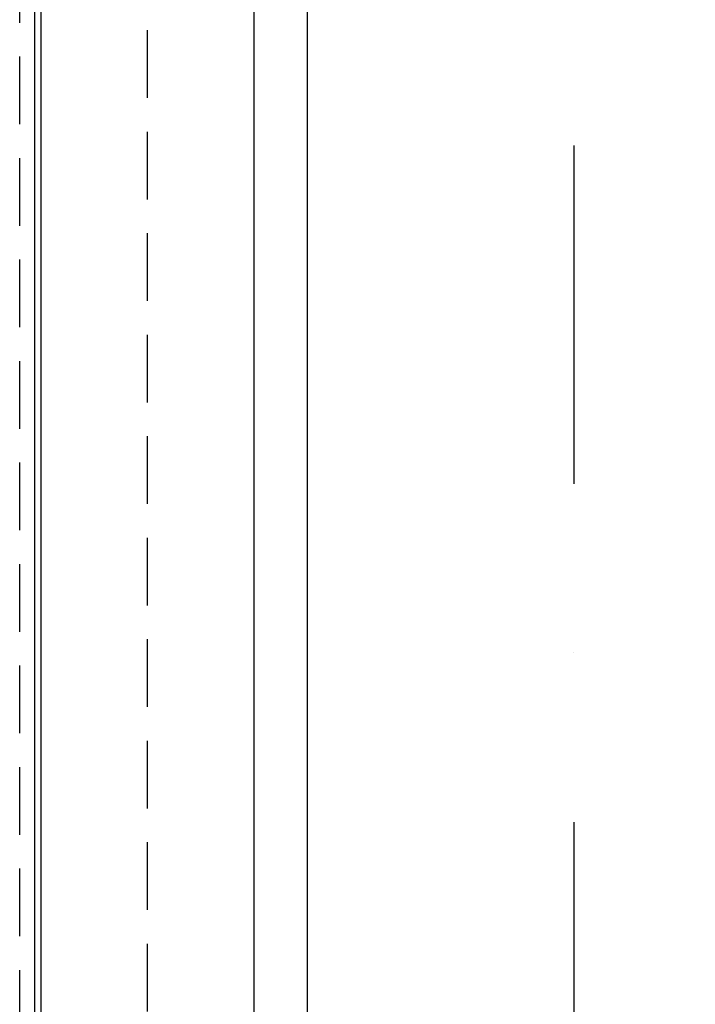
# Model space of a CAD drawing. Header units: millimetres. Extents: x 247761 to 294611, y 172579 to 236863.
# Tile 124 of 256: x 249941 to 250575, y 189535 to 190459. Entities that reach past the tile are written whole.
import ezdxf

# ---------------------------------------------------------------- set-up
doc = ezdxf.new("R2010")
doc.units = ezdxf.units.MM
for name, pattern in [('CK_Čerchovaná 50', [6, 3, -1.5, 0, -1.5]), ('ČERCHOVANÁ', [25.4, 12.7, -6.35, 0, -6.35]), ('ČÁRKOVANÁ', [19.05, 12.7, -6.35])]:
    doc.linetypes.add(name, pattern=pattern)
for name, color, linetype in [('FASÁDA DETAILNÍ', 4, 'Continuous'), ('KOTY', 7, 'Continuous'), ('NOVA', 240, 'Continuous'), ('OSY', 7, 'Continuous'), ('TENKA', 4, 'Continuous')]:
    doc.layers.add(name, color=color, linetype=linetype)
doc.layers.add('PLOCHY K PRONÁJMU', color=200, linetype='Continuous', plot=False)
doc.layers.add('PLOCHY_MISTNOSTI', color=180, linetype='Continuous', plot=False)

# ---------------------------------------------------------------- blocks, each defined once
blk = doc.blocks.new('A$C69D17D4D')
at = {"layer": 'FASÁDA DETAILNÍ'}
blk.add_line((-24690, 17627.5), (-24690, 15740.5), dxfattribs=at)
at = {"layer": 'FASÁDA DETAILNÍ', "color": 7, "linetype": 'ČÁRKOVANÁ', "ltscale": 5}
for points in [[(1436, 1464), (-24704, 1464), (-24704, 24704), (1436, 24704)], [(1316, 1584), (-24584, 1584), (-24584, 24584), (1316, 24584)]]:
    blk.add_lwpolyline(points, close=True, dxfattribs=at)
at = {"layer": 'FASÁDA DETAILNÍ'}
for points in [[(1416, 1484), (-24684, 1484), (-24684, 24684), (1416, 24684)], [(1216, 1684), (-24484, 1684), (-24484, 24484), (1216, 24484)]]:
    blk.add_lwpolyline(points, close=True, dxfattribs=at)
blk = doc.blocks.new('NOVÁ PODLAHA')
at = {"layer": 'NOVA'}
blk.add_lwpolyline([(25700, 16457.5), (25700, 0), (0, 0), (0, 15942.5)], dxfattribs=at)

msp = doc.modelspace()

# ---------------------------------------------------------------- linework, layer by layer
at = {"layer": 'OSY', "linetype": 'ČERCHOVANÁ', "ltscale": 25}
msp.add_line((250460.517, 199232.667), (250460.517, 174158.02), dxfattribs=at)
at = {"layer": 'PLOCHY K PRONÁJMU', "ltscale": 5}
msp.add_lwpolyline([(250210.517, 197805.259), (275810.517, 197805.259), (275810.517, 175105.259), (250210.517, 175105.259)], close=True, dxfattribs=at)
msp.add_lwpolyline([(256910.517, 191455.259), (256510.517, 191455.259), (256510.517, 191055.259), (256710.517, 191055.259), (256710.517, 186655.259), (256510.517, 186655.259), (256510.517, 186455.259), (250720.517, 186455.259), (250720.517, 186815.259), (250210.517, 186815.259), (250210.517, 190895.259), (250720.517, 190895.259), (250720.517, 191615.259), (250210.517, 191615.259), (250210.517, 195699.259)], dxfattribs=at)
at = {"layer": 'PLOCHY_MISTNOSTI', "ltscale": 5}
msp.add_lwpolyline([(250160.517, 191017.759), (250260.517, 191017.759), (250260.517, 190955.259), (250660.517, 190955.259), (250660.517, 191217.759), (256510.517, 191217.759), (256510.517, 191055.259), (256710.517, 191055.259), (256710.517, 186655.259), (256510.517, 186655.259), (256510.517, 186492.759), (250660.517, 186492.759), (250660.517, 186755.259), (250260.517, 186755.259), (250260.517, 186692.759), (250160.517, 186692.759), (250160.517, 191017.759)], close=True, dxfattribs=at)
at = {"layer": 'TENKA', "linetype": 'CK_Čerchovaná 50', "ltscale": 50}
msp.add_line((250160.517, 174855.259), (250160.517, 198055.259), dxfattribs=at)
at = {"layer": 'TENKA', "ltscale": 20}
msp.add_lwpolyline([(250160.517, 186692.759), (250160.517, 191017.759)], dxfattribs=at)

# ---------------------------------------------------------------- block references
at = {"layer": 'KOTY'}
msp.add_blockref('NOVÁ PODLAHA', (250160.517, 175055.259), dxfattribs=at)
at = {"layer": 'NOVA', "ltscale": 300}
msp.add_blockref('A$C69D17D4D', (274644.517, 173371.259), dxfattribs=at)

doc.saveas('drawing.dxf')
